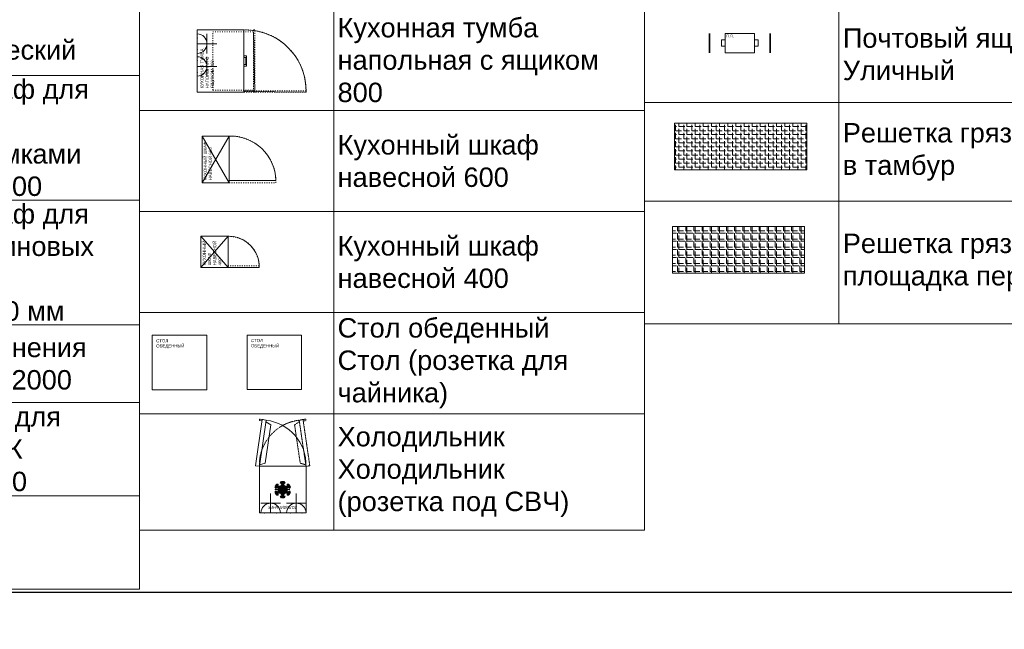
# Model space of a CAD drawing. Header units: millimetres. Extents: x -57449114 to 30620931, y -92609 to 84364.
# Tile 36 of 256: x -54544 to -41877, y -55870 to -48024. Entities that reach past the tile are written whole.
import ezdxf
from ezdxf import colors
from ezdxf.entities.mleader import LeaderData, LeaderLine
from ezdxf.math import Vec2, Vec3

# ---------------------------------------------------------------- set-up
doc = ezdxf.new("R2010")
doc.units = ezdxf.units.MM
doc.linetypes.add('( Hidden )', pattern=[0.375, 0.25, -0.125])
doc.linetypes.add('ACAD_ISO03W100', pattern=[30, 12, -18])
doc.layers.get('0').update_dxf_attribs({"lineweight": 0})
doc.layers.get('Defpoints').update_dxf_attribs({"color": 30})
for name, color, linetype, lineweight in [('06_АР_Мебель', 4, 'Continuous', 9), ('13_АР_Полы', 7, 'Continuous', 9), ('17_АР_Текст', 235, 'Continuous', 0)]:
    doc.layers.add(name, color=color, linetype=linetype, lineweight=lineweight)
doc.layers.add('1. ПОДЛОЖКА', color=7, linetype='Continuous', lineweight=0, true_color=0x9b9292)
doc.layers.add('29_Чертеж', color=7, linetype='Continuous', lineweight=0, true_color=0xababab)
doc.layers.add('ЭОМ', color=7, linetype='Continuous')
doc.styles.add('_ТЕКСТОВЫЙ', font='arial.ttf', dxfattribs={"width": 0.8})
doc.styles.add('HVAC_AEP', font='arial.ttf')
doc.styles.get("Standard").update_dxf_attribs({"font": 'arial.ttf'})

# ---------------------------------------------------------------- blocks, each defined once
blk = doc.blocks.new('_Dot')
at = {"color": 0, "linetype": 'ByBlock', "lineweight": -2}
blk.add_line((-0.5, 0), (-1, 0), dxfattribs=at)
at = {"color": 0, "linetype": 'ByBlock', "const_width": 0.5}
blk.add_lwpolyline([(-0.25, 0, 1), (0.25, 0, 1)], format="xyb", close=True, dxfattribs=at)
blk = doc.blocks.new('*T199')
at = {"color": 0, "linetype": 'ByBlock', "lineweight": -2, "transparency": 16777216}
for p, q in [((0, 0), (6500, 0)), ((0, 0), (0, -9080)), ((6500, 0), (6500, -9080)), ((0, -470), (6500, -470)), ((2500, -470), (2500, -9080)), ((0, -1470), (6500, -1470)), ((0, -2470), (6500, -2470)), ((0, -4075), (6500, -4075)), ((0, -5680), (6500, -5680)), ((0, -6680), (6500, -6680)), ((0, -7880), (6500, -7880)), ((0, -9080), (6500, -9080))]:
    blk.add_line(p, q, dxfattribs=at)
at = {"color": 0, "lineweight": 15, "transparency": 16777216, "style": 'HVAC_AEP'}
for s, insert, char_height, width, attachment_point in [('Фарма', (3250, -235), 300, 6497, 5), ('Кресло рабочее', (2550, -970), 250, 3900, 4), ('Холодильник^Jфармацевтический', (2550, -1970), 250, 3900, 4), ('Аптечный шкаф для^Jрецептурных^Jлекарств с замками^J1099Х460Х 2200', (2550, -3272), 250, 3900, 4), ('Аптечный шкаф для^Jхранения резиновых^Jизделий^J600Х400Х2000 мм', (2550, -4878), 250, 3900, 4), ('Шкаф для хранения^JЛП 800Х400Х 2000', (2550, -6180), 250, 3900, 4), ('Шкаф металл.для^Jхранения ССЖ^J300Х500Х 1860', (2550, -7280), 250, 3900, 4), ('Тумба под^Jхолодильник^J600Х610Х516', (2550, -8480), 250, 3900, 4)]:
    blk.add_mtext(s, dxfattribs=dict(at, insert=insert, char_height=char_height, width=width, attachment_point=attachment_point))
blk = doc.blocks.new('*T202')
at = {"color": 0, "linetype": 'ByBlock', "lineweight": -2, "transparency": 16777216}
for p, q in [((0, 0), (6500, 0)), ((0, 0), (0, -12370)), ((6500, 0), (6500, -12370)), ((0, -470), (6500, -470)), ((2500, -470), (2500, -12370)), ((0, -1770), (6500, -1770)), ((0, -3070), (6500, -3070)), ((0, -4370), (6500, -4370)), ((0, -5670), (6500, -5670)), ((0, -6970), (6500, -6970)), ((0, -8270), (6500, -8270)), ((0, -9570), (6500, -9570)), ((0, -10870), (6500, -10870)), ((0, -12370), (6500, -12370))]:
    blk.add_line(p, q, dxfattribs=at)
at = {"color": 0, "lineweight": 15, "transparency": 16777216, "style": 'HVAC_AEP'}
for s, insert, char_height, width, attachment_point in [('Комната персонала', (3250, -235), 300, 6497, 5), ('Стул ISO (черная^Jткань)', (2550, -1120), 250, 3900, 4), ('Кухонная тумба^Jнапольная с мойкой', (2550, -2420), 250, 3900, 4), ('Кухонный шкаф 600', (2550, -3720), 250, 3900, 4), ('Кухонная тумба^Jнапольная с дверцей^J600', (2550, -5020), 250, 3900, 4), ('Кухонная тумба^Jнапольная с ящиком^J800', (2550, -6320), 250, 3900, 4), ('Кухонный шкаф^Jнавесной 600', (2550, -7620), 250, 3900, 4), ('Кухонный шкаф^Jнавесной 400', (2550, -8920), 250, 3900, 4), ('Стол обеденный^JСтол (розетка для^Jчайника)', (2550, -10220), 250, 3900, 4), ('Холодильник^JХолодильник^J(розетка под СВЧ)', (2550, -11620), 250, 3900, 4)]:
    blk.add_mtext(s, dxfattribs=dict(at, insert=insert, char_height=char_height, width=width, attachment_point=attachment_point))
blk = doc.blocks.new('Кухонный шкаф навесной 600')
at = {"layer": '06_АР_Мебель', "linetype": 'ACAD_ISO03W100'}
for p, q in [((0, -350), (0, -950)), ((30, -950), (30, -350)), ((0, -950), (30, -950))]:
    blk.add_line(p, q, dxfattribs=at)
at = {"layer": '06_АР_Мебель'}
blk.add_lwpolyline([(600, 0), (0, 0), (0, -350), (600, -350)], close=True, dxfattribs=at)
for points in [[(600, -350), (0, 0)], [(0, -350), (600, 0)]]:
    blk.add_lwpolyline(points, dxfattribs=at)
at = {"layer": '06_АР_Мебель', "linetype": 'ACAD_ISO03W100'}
blk.add_arc((14, -364), 587, 271.6081, 1.3295, dxfattribs=at)
at = {"layer": '1. ПОДЛОЖКА'}
blk.add_lwpolyline([(0, 0), (600, 0), (600, -350), (0, -350)], close=True, dxfattribs=at)
blk.add_lwpolyline([(30, -350), (30, -950, 0.41279), (600, -350)], format="xyb", dxfattribs=at)
at = {"flags": 1}
for tag, p in [('КОД_ОБОРУДОВАНИЯ', (8, 111)), ('ДОП_ИНФОРМАЦИЯ', (8, 59)), ('ДОГОВОР', (13, 9))]:
    blk.add_attdef(tag, p, '', height=25, dxfattribs=at)
at = {"layer": '06_АР_Мебель', "insert": (30, -20), "char_height": 40, "attachment_point": 1}
blk.add_mtext_dynamic_manual_height_columns('{\\C7;КУХОННЫЙ ШКАФ \\PНАВЕСНОЙ 600}', width=971.05, gutter_width=12.5, heights=[0], dxfattribs=at)
blk = doc.blocks.new('Кухонный шкаф навесной 400')
at = {"layer": '06_АР_Мебель', "linetype": 'ACAD_ISO03W100'}
for p, q in [((0, -350), (0, -750)), ((20, -750), (20, -350)), ((0, -750), (20, -750))]:
    blk.add_line(p, q, dxfattribs=at)
at = {"layer": '06_АР_Мебель'}
blk.add_lwpolyline([(400, -350), (0, -350), (0, 0), (400, 0)], close=True, dxfattribs=at)
for points in [[(400, -350), (0, 0)], [(400, 0), (0, -350)]]:
    blk.add_lwpolyline(points, dxfattribs=at)
at = {"layer": '06_АР_Мебель', "linetype": 'ACAD_ISO03W100'}
blk.add_arc((9, -359), 391, 271.6081, 1.3295, dxfattribs=at)
at = {"layer": '1. ПОДЛОЖКА'}
blk.add_lwpolyline([(400, 0), (400, -350), (0, -350), (0, 0)], close=True, dxfattribs=at)
blk.add_lwpolyline([(0, -350), (0, -750, 0.42108), (400, -359)], format="xyb", dxfattribs=at)
at = {"flags": 1}
for tag, p in [('КОД_ОБОРУДОВАНИЯ', (8, 111)), ('ДОП_ИНФОРМАЦИЯ', (8, 59)), ('ДОГОВОР', (13, 9))]:
    blk.add_attdef(tag, p, '', height=25, dxfattribs=at)
at = {"layer": '06_АР_Мебель', "insert": (25, -24), "char_height": 40, "attachment_point": 1}
blk.add_mtext_dynamic_manual_height_columns('{\\C7;КУХОННЫЙ \\PШКАФ \\PНАВЕСНОЙ\\P400}', width=971.05, gutter_width=12.5, heights=[0], dxfattribs=at)
blk = doc.blocks.new('Стол обеденный')
at = {"layer": '06_АР_Мебель'}
for p, q in [((0, 0), (700, 0)), ((0, -700), (0, 0)), ((700, 0), (700, -700)), ((700, -700), (0, -700))]:
    blk.add_line(p, q, dxfattribs=at)
at = {"layer": '1. ПОДЛОЖКА'}
blk.add_lwpolyline([(700, 0), (0, 0), (0, -700), (700, -700)], close=True, dxfattribs=at)
at = {"flags": 1}
for tag, p in [('ДОП_ИНФОРМАЦИЯ', (303, 37)), ('КОД_ОБОРУДОВАНИЯ', (303, 90)), ('ДОГОВОР', (440, -49))]:
    blk.add_attdef(tag, p, '', height=25, dxfattribs=at)
at = {"layer": '06_АР_Мебель', "insert": (50, -50), "char_height": 40, "attachment_point": 1}
blk.add_mtext_dynamic_manual_height_columns('{\\C7;СТОЛ ОБЕДЕННЫЙ}', width=500, gutter_width=12.5, heights=[0], dxfattribs=at)
blk = doc.blocks.new('A$C21545FF3')
at = {"layer": 'ЭОМ', "color": 0, "linetype": 'Continuous', "lineweight": -2}
for p, q in [((-125, 125), (-125, 250)), ((-125, 125), (-250, 125)), ((-250, 0), (0, 0)), ((-125, 125), (0, 125)), ((-125, 125), (-125, 0))]:
    blk.add_line(p, q, dxfattribs=at)
blk.add_arc((-125, 0), 125, 0, 180, dxfattribs=at)
for p in [(-200, 0), (-50, 0)]:
    blk.add_point(p, dxfattribs=at)
blk = doc.blocks.new('Кухонная тумба напольная с ящиком 800')
at = {"layer": '06_АР_Мебель'}
blk.add_lwpolyline([(800, -600), (0, -600), (0, 0), (800, 0)], close=True, dxfattribs=at)
at = {"layer": '06_АР_Мебель', "linetype": 'ACAD_ISO03W100'}
for points in [[(26, -199), (774, -199), (774, -723), (26, -723)], [(0, -600), (0, -1400), (16, -1400), (16, -600)], [(0, -739), (800, -739), (800, -723), (0, -723)]]:
    blk.add_lwpolyline(points, close=True, dxfattribs=at)
blk.add_lwpolyline([(0, -1400, 0.427208), (800, -600, 1.219804)], format="xyb", dxfattribs=at)
at = {"layer": '06_АР_Мебель'}
blk.add_lwpolyline([(446, -600), (446, -626), (354, -626), (354, -600), (335, -600), (335, -635), (465, -635), (465, -600), (446, -600)], dxfattribs=at)
at = {"layer": '1. ПОДЛОЖКА'}
blk.add_lwpolyline([(800, 0), (0, 0), (0, -600), (800, -600)], close=True, dxfattribs=at)
blk.add_lwpolyline([(8, -600), (0, -1400, 0.375534), (791, -739), (800, -600)], format="xyb", dxfattribs=at)
blk.add_lwpolyline([(774, -723), (7, -739)], dxfattribs=at)
at = {"layer": 'ЭОМ', "lineweight": 15, "rotation": 180}
for p in [(205, 0), (498, 0)]:
    blk.add_blockref('A$C21545FF3', p, dxfattribs=at)
at = {"flags": 1}
for tag, p in [('КОД_ОБОРУДОВАНИЯ', (8, 111)), ('ДОП_ИНФОРМАЦИЯ', (8, 59)), ('ДОГОВОР', (13, 9))]:
    blk.add_attdef(tag, p, '', height=25, dxfattribs=at)
at = {"layer": '06_АР_Мебель', "insert": (47, -41), "char_height": 40, "attachment_point": 1}
blk.add_mtext_dynamic_manual_height_columns('{\\C7;КУХОННАЯ ТУМБА НАПОЛЬНАЯ С ЯЩИКОМ 800}', width=621.89, gutter_width=12.5, heights=[0], dxfattribs=at)
blk = doc.blocks.new('A$C09EE71E5')
at = {"layer": '06_АР_Мебель'}
for p, q in [((-600, -600), (-600, 0)), ((-600, 0), (0, 0)), ((0, 0), (0, -600)), ((-396, -256), (-386, -239)), ((-389, -254), (-384, -246)), ((-386, -239), (-379, -243)), ((-384, -246), (-374, -251)), ((-379, -243), (-379, -230)), ((-379, -230), (-359, -230)), ((-374, -251), (-374, -235)), ((-374, -235), (-364, -235)), ((-364, -235), (-364, -257)), ((-359, -230), (-359, -254)), ((-331, -214), (-321, -196)), ((-310, -226), (-331, -214)), ((-326, -255), (-317, -239)), ((-324, -212), (-319, -203)), ((-305, -223), (-324, -212)), ((-321, -196), (-310, -203)), ((-320, -254), (-315, -246)), ((-319, -203), (-305, -211)), ((-317, -239), (-310, -243)), ((-315, -246), (-305, -251)), ((-310, -203), (-310, -195)), ((-310, -195), (-290, -195)), ((-310, -243), (-310, -226)), ((-305, -211), (-305, -200)), ((-305, -200), (-295, -200)), ((-305, -251), (-305, -223)), ((-295, -200), (-295, -211)), ((-295, -211), (-281, -203)), ((-276, -212), (-295, -223)), ((-295, -223), (-295, -251)), ((-295, -251), (-285, -246)), ((-290, -195), (-290, -203)), ((-290, -203), (-279, -196)), ((-269, -214), (-290, -226)), ((-290, -226), (-290, -243)), ((-290, -243), (-283, -239)), ((-285, -246), (-280, -254)), ((-283, -239), (-274, -255)), ((-281, -203), (-276, -212)), ((-279, -196), (-269, -214)), ((-241, -254), (-241, -230)), ((-241, -230), (-221, -230)), ((-236, -257), (-236, -235)), ((-236, -235), (-226, -235)), ((-226, -235), (-226, -251)), ((-226, -251), (-216, -246)), ((-221, -230), (-221, -243)), ((-221, -243), (-214, -239)), ((-216, -246), (-211, -254)), ((-214, -239), (-204, -256)), ((-400, -266), (-389, -260)), ((-390, -284), (-400, -266)), ((-400, -334), (-390, -316)), ((-389, -340), (-400, -334)), ((-389, -260), (-396, -256)), ((-396, -344), (-389, -340)), ((-386, -361), (-396, -344)), ((-393, -268), (-379, -260)), ((-388, -277), (-393, -268)), ((-393, -332), (-388, -323)), ((-379, -340), (-393, -332)), ((-369, -272), (-390, -284)), ((-390, -316), (-369, -328)), ((-379, -260), (-389, -254)), ((-389, -346), (-379, -340)), ((-384, -354), (-389, -346)), ((-369, -266), (-388, -277)), ((-388, -323), (-369, -334)), ((-379, -357), (-386, -361)), ((-374, -349), (-384, -354)), ((-379, -370), (-379, -357)), ((-359, -370), (-379, -370)), ((-374, -365), (-374, -349)), ((-364, -365), (-374, -365)), ((-345, -280), (-369, -266)), ((-355, -280), (-369, -272)), ((-369, -334), (-345, -320)), ((-369, -328), (-355, -320)), ((-364, -257), (-340, -271)), ((-340, -329), (-364, -343)), ((-364, -343), (-364, -365)), ((-361, -284), (-355, -280)), ((-352, -300), (-361, -284)), ((-361, -316), (-352, -300)), ((-355, -320), (-361, -316)), ((-359, -254), (-345, -263)), ((-345, -337), (-359, -346)), ((-359, -346), (-359, -370)), ((-354, -286), (-345, -280)), ((-349, -294), (-354, -286)), ((-354, -314), (-349, -306)), ((-345, -320), (-354, -314)), ((-335, -286), (-349, -294)), ((-335, -292), (-349, -300)), ((-349, -300), (-335, -308)), ((-349, -306), (-335, -314)), ((-345, -263), (-345, -255)), ((-345, -255), (-326, -255)), ((-345, -345), (-345, -337)), ((-326, -345), (-345, -345)), ((-340, -271), (-340, -260)), ((-340, -260), (-330, -260)), ((-340, -340), (-340, -329)), ((-330, -340), (-340, -340)), ((-310, -300), (-335, -286)), ((-320, -300), (-335, -292)), ((-335, -314), (-310, -300)), ((-335, -308), (-320, -300)), ((-331, -386), (-310, -374)), ((-330, -260), (-330, -277)), ((-330, -277), (-305, -291)), ((-305, -309), (-330, -323)), ((-330, -323), (-330, -340)), ((-317, -361), (-326, -345)), ((-310, -266), (-325, -257)), ((-325, -257), (-325, -274)), ((-325, -274), (-310, -283)), ((-310, -317), (-325, -326)), ((-325, -326), (-325, -343)), ((-325, -343), (-310, -334)), ((-305, -377), (-324, -388)), ((-324, -388), (-305, -377)), ((-305, -263), (-320, -254)), ((-305, -337), (-320, -346)), ((-320, -346), (-305, -337)), ((-320, -346), (-315, -354)), ((-315, -354), (-320, -346)), ((-310, -357), (-317, -361)), ((-305, -349), (-315, -354)), ((-305, -349), (-315, -354)), ((-310, -283), (-310, -266)), ((-310, -334), (-310, -317)), ((-310, -374), (-310, -357)), ((-305, -291), (-305, -263)), ((-305, -337), (-305, -309)), ((-305, -377), (-305, -349)), ((-305, -377), (-305, -349)), ((-280, -254), (-295, -263)), ((-295, -263), (-295, -291)), ((-295, -291), (-270, -277)), ((-295, -309), (-295, -337)), ((-270, -323), (-295, -309)), ((-295, -337), (-280, -346)), ((-295, -337), (-280, -346)), ((-295, -377), (-295, -349)), ((-295, -349), (-285, -354)), ((-285, -354), (-295, -349)), ((-295, -349), (-295, -377)), ((-295, -377), (-276, -388)), ((-295, -377), (-276, -388)), ((-275, -257), (-290, -266)), ((-290, -266), (-290, -283)), ((-290, -283), (-275, -274)), ((-265, -286), (-290, -300)), ((-290, -300), (-265, -314)), ((-290, -317), (-290, -334)), ((-275, -326), (-290, -317)), ((-290, -334), (-275, -343)), ((-283, -361), (-290, -357)), ((-290, -357), (-290, -374)), ((-290, -374), (-269, -386)), ((-280, -346), (-285, -354)), ((-280, -346), (-285, -354)), ((-274, -345), (-283, -361)), ((-265, -292), (-280, -300)), ((-280, -300), (-265, -308)), ((-275, -274), (-275, -257)), ((-275, -343), (-275, -326)), ((-274, -255), (-255, -255)), ((-255, -345), (-274, -345)), ((-270, -277), (-270, -260)), ((-270, -260), (-260, -260)), ((-270, -340), (-270, -323)), ((-260, -340), (-270, -340)), ((-251, -294), (-265, -286)), ((-251, -300), (-265, -292)), ((-265, -308), (-251, -300)), ((-265, -314), (-251, -306)), ((-260, -271), (-236, -257)), ((-260, -260), (-260, -271)), ((-236, -343), (-260, -329)), ((-260, -329), (-260, -340)), ((-255, -263), (-241, -254)), ((-255, -255), (-255, -263)), ((-231, -266), (-255, -280)), ((-255, -280), (-246, -286)), ((-246, -314), (-255, -320)), ((-255, -320), (-231, -334)), ((-241, -346), (-255, -337)), ((-255, -337), (-255, -345)), ((-246, -286), (-251, -294)), ((-251, -306), (-246, -314)), ((-239, -284), (-248, -300)), ((-248, -300), (-239, -316)), ((-231, -272), (-245, -280)), ((-245, -280), (-239, -284)), ((-239, -316), (-245, -320)), ((-245, -320), (-231, -328)), ((-241, -370), (-241, -346)), ((-221, -370), (-241, -370)), ((-236, -365), (-236, -343)), ((-226, -365), (-236, -365)), ((-212, -277), (-231, -266)), ((-210, -284), (-231, -272)), ((-231, -328), (-210, -316)), ((-231, -334), (-212, -323)), ((-216, -354), (-226, -349)), ((-226, -349), (-226, -365)), ((-211, -254), (-221, -260)), ((-221, -260), (-207, -268)), ((-207, -332), (-221, -340)), ((-221, -340), (-211, -346)), ((-221, -357), (-221, -370)), ((-214, -361), (-221, -357)), ((-211, -346), (-216, -354)), ((-204, -344), (-214, -361)), ((-207, -268), (-212, -277)), ((-212, -323), (-207, -332)), ((-204, -256), (-211, -260)), ((-211, -260), (-200, -266)), ((-200, -334), (-211, -340)), ((-211, -340), (-204, -344)), ((-200, -266), (-210, -284)), ((-210, -316), (-200, -334)), ((-321, -404), (-331, -386)), ((-319, -397), (-324, -388)), ((-319, -397), (-324, -388)), ((-310, -397), (-321, -404)), ((-305, -389), (-319, -397)), ((-310, -405), (-310, -397)), ((-290, -405), (-310, -405)), ((-305, -400), (-305, -389)), ((-295, -400), (-305, -400)), ((-281, -397), (-295, -389)), ((-295, -389), (-295, -400)), ((-279, -404), (-290, -397)), ((-290, -397), (-290, -405)), ((-281, -397), (-276, -388)), ((-276, -388), (-281, -397)), ((-269, -386), (-279, -404)), ((0, -600), (-600, -600)), ((0, -600), (-88, -1194)), ((-3, -620), (-74, -640)), ((-38, -1201), (49, -607)), ((49, -607), (0, -600)), ((-147, -1133), (-74, -640)), ((-85, -1174), (-147, -1133)), ((-88, -1194), (-38, -1201)), ((-50, -1199), (-48, -1201)), ((-48, -1201), (-11, -1207)), ((-8, -1188), (-36, -1184))]:
    blk.add_line(p, q, dxfattribs=at)
at = {"layer": '06_АР_Мебель', "color": 254, "linetype": '( Hidden )', "lineweight": 0, "ltscale": 2}
for p, q in [((-649, -607), (-600, -600)), ((-562, -1201), (-649, -607)), ((-600, -600), (-512, -1194)), ((-597, -620), (-526, -640)), ((-453, -1133), (-526, -640)), ((-515, -1174), (-453, -1133)), ((-592, -1188), (-564, -1184)), ((-552, -1201), (-589, -1207)), ((-512, -1194), (-562, -1201)), ((-550, -1199), (-552, -1201))]:
    blk.add_line(p, q, dxfattribs=at)
at = {"layer": '06_АР_Мебель', "lineweight": 0}
blk.add_arc((-21, -618), 579, 178.2208, 263.3543, dxfattribs=at)
at = {"layer": '06_АР_Мебель', "color": 254, "linetype": '( Hidden )', "lineweight": 0, "ltscale": 2}
for centre, radius, start, end in [((-579, -618), 579, 276.6457, 1.7792), ((-591, -1197), 9.38, 97.6249, 279.2248)]:
    blk.add_arc(centre, radius, start, end, dxfattribs=at)
at = {"layer": '06_АР_Мебель'}
blk.add_arc((-9, -1197), 9.38, 260.7752, 82.3751, dxfattribs=at)
at = {"layer": '1. ПОДЛОЖКА'}
blk.add_lwpolyline([(-600, 0), (0, 0), (0, -600), (-600, -600)], close=True, dxfattribs=at)
for points in [[(-391, -352), (-209, -248)], [(-209, -352), (-391, -248)], [(-300, -195), (-300, -405)], [(-393, -300), (-199, -300)]]:
    blk.add_lwpolyline(points, dxfattribs=at)
at = {"layer": 'ЭОМ', "lineweight": 15, "rotation": 180}
for p in [(-600, 0), (-270, 0)]:
    blk.add_blockref('A$C21545FF3', p, dxfattribs=at)
at = {"layer": '06_АР_Мебель', "insert": (-300, -50), "char_height": 35, "attachment_point": 2}
blk.add_mtext_dynamic_manual_height_columns('{\\C7;ХОЛОДИЛЬНИК}', width=500, gutter_width=12.5, heights=[0], dxfattribs=at)
blk = doc.blocks.new('A$C577E2BB5')
at = {"layer": '06_АР_Мебель'}
for p, q in [((-700, 700), (0, 700)), ((-700, 0), (-700, 700)), ((0, 700), (0, 0)), ((0, 0), (-700, 0))]:
    blk.add_line(p, q, dxfattribs=at)
at = {"layer": '1. ПОДЛОЖКА'}
blk.add_lwpolyline([(-700, 700), (0, 700), (0, 0), (-700, 0)], close=True, dxfattribs=at)
at = {"layer": '06_АР_Мебель', "insert": (-650, 650), "char_height": 40, "attachment_point": 1}
blk.add_mtext_dynamic_manual_height_columns('{\\C7;СТОЛ ОБЕДЕННЫЙ}', width=500, gutter_width=12.5, heights=[0], dxfattribs=at)
blk = doc.blocks.new('*T215')
at = {"color": 0, "linetype": 'ByBlock', "lineweight": -2, "transparency": 16777216}
for p, q in [((0, 0), (6500, 0)), ((0, 0), (0, -13160)), ((6500, 0), (6500, -13160)), ((0, -470), (6500, -470)), ((2500, -470), (2500, -13160)), ((0, -1670), (6500, -1670)), ((0, -4106), (6500, -4106)), ((0, -6559), (6500, -6559)), ((0, -9073), (6500, -9073)), ((0, -10313), (6500, -10313)), ((0, -11582), (6500, -11582)), ((0, -13160), (6500, -13160))]:
    blk.add_line(p, q, dxfattribs=at)
at = {"color": 0, "lineweight": 15, "transparency": 16777216, "style": 'HVAC_AEP'}
for s, insert, char_height, width, attachment_point in [('ФАСАД', (3250, -235), 300, 6497, 5), ('Уличная урна', (2550, -1070), 250, 3900, 4), ('Парковка 3 велосипеда ', (2550, -2888), 250, 3900, 4), ('Парковка 2 велосипеда ', (2550, -5333), 250, 3900, 4), ('Тактильная плитка^J500х500х5мм^J(высота тактильных^Jрифов 5 мм)^JЦвет: Желтый', (2550, -7816), 250, 3900, 4), ('Почтовый ящик^JУличный', (2550, -9693), 250, 3900, 4), ('Решетка грязесборная в тамбур', (2550, -10948), 250, 3900, 4), ('Решетка грязесборная^Jплощадка перед входом', (2550, -12371), 250, 3900, 4)]:
    blk.add_mtext(s, dxfattribs=dict(at, insert=insert, char_height=char_height, width=width, attachment_point=attachment_point))
blk = doc.blocks.new('A$C29012745')
at = {"layer": '06_АР_Мебель'}
for points in [[(-427, 167), (-380, 167), (-380, 86), (-427, 86)], [(0, 250), (-380, 250), (-380, 0), (0, 0)], [(0, 167), (47, 167), (47, 86), (0, 86)]]:
    blk.add_lwpolyline(points, close=True, dxfattribs=at)
at = {"layer": '1. ПОДЛОЖКА'}
blk.add_lwpolyline([(-380, 250), (0, 250), (0, 0), (-380, 0)], close=True, dxfattribs=at)
at = {"layer": 'Defpoints', "lineweight": 35}
for points in [[(-580, 250), (-580, 0)], [(200, 250), (200, 0)]]:
    blk.add_lwpolyline(points, dxfattribs=at)
at = {"layer": '06_АР_Мебель', "insert": (-364, 237), "char_height": 35, "attachment_point": 1}
blk.add_mtext_dynamic_manual_height_columns('{\\C7;П.Я.}', width=258, gutter_width=12.5, heights=[0], dxfattribs=at)
blk = doc.blocks.new('A$C227E25941')
at = {"layer": '06_АР_Мебель', "true_color": 0x67e8f4}
h = blk.add_hatch(dxfattribs=at)
h.set_pattern_fill('ANGLE', color=141, scale=15)
h.set_pattern_definition([(0, (31993.38, 49184.04), (0, 104.775), [76.2, -28.575]), (90, (31993.38, 49184.04), (-104.775, 6e-15), [76.2, -28.575])])
h.paths.add_polyline_path([(-1700, 600), (0, 600), (0, 0), (-1700, 0)])
at = {"layer": '1. ПОДЛОЖКА'}
h = blk.add_hatch(dxfattribs=at)
h.set_pattern_fill('ANGLE', color=256, scale=15)
h.set_pattern_definition([(0, (44445.45, 52565.76), (0, 104.775), [76.2, -28.575]), (90, (44445.45, 52565.76), (-104.775, 6e-15), [76.2, -28.575])])
h.paths.add_polyline_path([(-1700, 600), (0, 600), (0, 0), (-1700, 0)])
at = {"layer": '06_АР_Мебель', "color": 141, "true_color": 0x67e8f4}
blk.add_lwpolyline([(-1700, 600), (0, 600), (0, 0), (-1700, 0)], close=True, dxfattribs=at)
at = {"layer": '1. ПОДЛОЖКА'}
for points in [[(-1700, 600), (0, 600), (0, 0), (-1700, 0)], [(-3, 600), (-1700, 600), (-1700, 0), (-3, 0)]]:
    blk.add_lwpolyline(points, close=True, dxfattribs=at)
blk = doc.blocks.new('A$C792429191')
at = {"true_color": 0x991b1e}
h = blk.add_hatch(dxfattribs=at)
h.set_pattern_fill('ANGLE', color=244, scale=15)
h.set_pattern_definition([(0, (31993.38, 50347.49), (0, 104.775), [76.2, -28.575]), (90, (31993.38, 50347.49), (-104.775, 6e-15), [76.2, -28.575])])
h.paths.add_polyline_path([(-1700, 600), (0, 600), (0, 0), (-1700, 0)])
at = {"layer": '1. ПОДЛОЖКА'}
h = blk.add_hatch(dxfattribs=at)
h.set_pattern_fill('ANGLE', color=256, scale=15)
h.set_pattern_definition([(0, (44419.08, 51236.31), (0, 104.775), [76.2, -28.575]), (90, (44419.08, 51236.31), (-104.775, 6e-15), [76.2, -28.575])])
h.paths.add_polyline_path([(0, 600), (-1700, 600), (-1700, 0), (0, 0)])
at = {"layer": '06_АР_Мебель', "color": 244, "true_color": 0x991b1e}
blk.add_lwpolyline([(-1700, 600), (0, 600), (0, 0), (-1700, 0)], close=True, dxfattribs=at)
at = {"layer": '1. ПОДЛОЖКА'}
blk.add_lwpolyline([(0, 600), (-1700, 600), (-1700, 0), (0, 0)], close=True, dxfattribs=at)

msp = doc.modelspace()

# ---------------------------------------------------------------- linework, layer by layer
at = {"layer": 'Defpoints'}
msp.add_lwpolyline([(39622.9, -55394.4), (-153407.1, -55394.4)], dxfattribs=at)

# ---------------------------------------------------------------- block references
for name, p in [('*T215', (-46504.5, -38777.5)), ('*T202', (-53004.5, -42224.8)), ('*T199', (-59504.5, -46272.2)), ('A$C29012745', (-45089.9, -48452.4)), ('A$C577E2BB5', (-52138.3, -52786)), ('Стол обеденный', (-51618.9, -52084.2))]:
    msp.add_blockref(name, p)
for name, p, rotation in [('Кухонная тумба напольная с ящиком 800', (-52259.8, -48955.8), 90), ('Кухонный шкаф навесной 600', (-52198.6, -50122.6), 90), ('Кухонный шкаф навесной 400', (-52213.2, -51212.1), 90), ('A$C09EE71E5', (-51460.8, -54372.5), 180)]:
    msp.add_blockref(name, p, dxfattribs=dict(rotation=rotation))
at = {"layer": '13_АР_Полы'}
for name, p in [('A$C792429191', (-44419.1, -49956.3)), ('A$C227E25941', (-44445.4, -51285.8))]:
    msp.add_blockref(name, p, dxfattribs=at)

# ---------------------------------------------------------------- leaders
at = {"layer": '17_АР_Текст', "lineweight": 18}
ml = msp.add_multileader_mtext('Standard', dxfattribs=at)
ml.set_content('ЦСУ оборудование:\\PМонитор 23,8"\\PСистемный блок (с комплектующими)\\PИсточник бесперебойного питания\\PМышь, клавиатура\\PWeb-камера\\PМФУ лазерный', color=256, style='_ТЕКСТОВЫЙ')
ml.set_leader_properties(lineweight=0)
ml.set_arrow_properties(name='DOT')
ml.build(insert=Vec2(0, 0))
ml.multileader.update_dxf_attribs({"text_left_attachment_type": 6, "text_right_attachment_type": 6, "dogleg_length": 0.36, "arrow_head_size": 50, "scale": 100})
ctx = ml.context
ctx.base_point, ctx.scale, ctx.char_height, ctx.arrow_head_size, ctx.landing_gap_size, ctx.plane_origin = Vec3(-74068.3, -49557), 100, 200, 50, 100, Vec3(-68828.3, -44334.1)
ctx.left_attachment, ctx.right_attachment, ctx.attachment_type = 6, 6, 2
notes = []
notes.append((ctx, [(1, (1, 1, 0), (-74104.3, -49557), (1, 0), 36, [(0, [(-74104.3, -48496.4)], 0, [])])]))
ctx.mtext.insert, ctx.mtext.width, ctx.mtext.defined_height, ctx.mtext.flow_direction = Vec3(-73968.3, -49301.5), 5220.324, 815.5, 5
at = {"layer": '29_Чертеж', "lineweight": 18}
ml = msp.add_multileader_mtext('Standard', dxfattribs=at)
ml.set_content('{\\C8;\\c8224125;Магнитная доска}', color=256, style='_ТЕКСТОВЫЙ')
ml.set_leader_properties(color=253, lineweight=0)
ml.set_arrow_properties(name='DOT')
ml.build(insert=Vec2(0, 0))
ml.multileader.update_dxf_attribs({"text_left_attachment_type": 6, "text_right_attachment_type": 6, "dogleg_length": 0.36, "arrow_head_size": 50, "scale": 100})
ctx = ml.context
ctx.base_point, ctx.scale, ctx.char_height, ctx.arrow_head_size, ctx.landing_gap_size, ctx.plane_origin = Vec3(105778.5, -55857.4), 100, 120, 50, 100, Vec3(107423.6, -50952.1)
ctx.left_attachment, ctx.right_attachment, ctx.text_align_type, ctx.attachment_type = 6, 6, 2, 2
notes.append((ctx, [(0, (1, 1, 0), (105734.1, -55857.4), (1, 0), 44.4, [(0, [(105732.7, -54374)], 0, [])])]))
ctx.mtext.insert, ctx.mtext.width, ctx.mtext.defined_height, ctx.mtext.alignment, ctx.mtext.flow_direction = Vec3(106920.2, -55712.8), 1567.214, 1721, 3, 5
for ctx, leaders in notes:
    for number, flags, end, landing, length, lines in leaders:
        leader = LeaderData()
        leader.index, (leader.has_last_leader_line, leader.has_dogleg_vector, leader.attachment_direction) = number, flags
        leader.last_leader_point, leader.dogleg_vector, leader.dogleg_length = Vec3(end), Vec3(landing), length
        for number, points, colour, breaks in lines:
            line = LeaderLine()
            line.index, line.vertices, line.color, line.breaks = number, Vec3.list(points), colors.encode_raw_color(colour), breaks
            leader.lines.append(line)
        ctx.leaders.append(leader)

doc.saveas('drawing.dxf')
